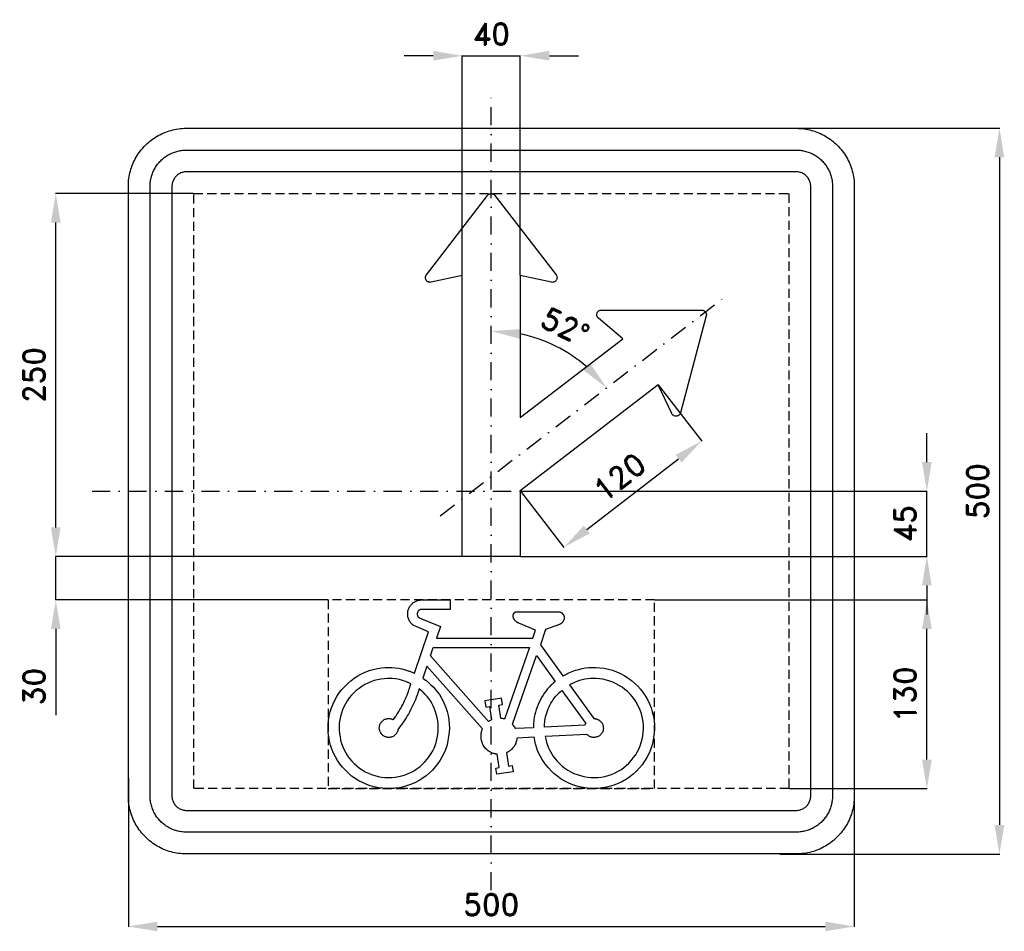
# Model space of a CAD drawing. Header units: millimetres. Extents: x -325 to 353, y -303 to 325.
import ezdxf

# ---------------------------------------------------------------- set-up
doc = ezdxf.new("R2010")
doc.units = ezdxf.units.MM
doc.header["$LTSCALE"] = 5
doc.linetypes.add('ČERCHOVANÁX2', pattern=[2, 1, -0.5, 0, -0.5])
doc.linetypes.add('ČÁRKOVANÁX2', pattern=[1.5, 1, -0.5])
doc.layers.add('Kóty', color=2, linetype='Continuous')
doc.layers.add('Značka', color=7, linetype='Continuous')
doc.styles.get("Standard").update_dxf_attribs({"font": 'romand.shx', "height": 15})
doc.dimstyles.get("Standard").update_dxf_attribs({"dimtxt": 15, "dimasz": 20, "dimexe": 0.18, "dimexo": 0.0625, "dimgap": 7.5, "dimtad": 1, "dimdec": 0, "dimzin": 0, "dimdsep": 46, "dimtxsty": 'Standard', "dimcen": 0.09, "dimadec": 0, "dimazin": 0, "dimtfac": 1, "dimtdec": 0, "dimtofl": 0, "dimtmove": 0, "dimatfit": 3, "dimfxl": 1, "dimtolj": 1, "dimtzin": 0, "dimarcsym": 0})

# ---------------------------------------------------------------- blocks, each defined once
blk = doc.blocks.new('*D0')
at = {"layer": 'Defpoints', "color": 0, "transparency": 16777216}
for p in [(195.53, 250), (198.71, -250.07), (350, -250.07)]:
    blk.add_point(p, dxfattribs=at)
at = {"layer": 'Kóty', "color": 0, "lineweight": -2, "transparency": 16777216}
for p, q in [((195.59, 250), (350.18, 250)), ((350, 230), (350, -230.07)), ((198.77, -250.07), (350.18, -250.07))]:
    blk.add_line(p, q, dxfattribs=at)
at = {"layer": 'Kóty', "color": 0, "transparency": 16777216}
for points in [[(346.67, 230), (353.33, 230), (350, 250)], [(346.67, -230.07), (353.33, -230.07), (350, -250.07)]]:
    blk.add_solid(points, dxfattribs=at)
at = {"layer": 'Kóty', "color": 0, "transparency": 16777216, "insert": (335, -0.04), "char_height": 15, "attachment_point": 5, "rotation": 90}
blk.add_mtext('\\A1;500', dxfattribs=at)
blk = doc.blocks.new('*D1')
at = {"layer": 'Defpoints', "color": 0, "transparency": 16777216}
for p in [(112.4, -75), (300, -75), (205, -205)]:
    blk.add_point(p, dxfattribs=at)
at = {"layer": 'Kóty', "color": 0, "lineweight": -2, "transparency": 16777216}
for p, q in [((112.46, -75), (300.18, -75)), ((300, -185), (300, -95)), ((205.06, -205), (300.18, -205))]:
    blk.add_line(p, q, dxfattribs=at)
at = {"layer": 'Kóty', "color": 0, "transparency": 16777216}
for points in [[(296.67, -95), (303.33, -95), (300, -75)], [(296.67, -185), (303.33, -185), (300, -205)]]:
    blk.add_solid(points, dxfattribs=at)
at = {"layer": 'Kóty', "color": 0, "transparency": 16777216, "insert": (285, -140), "char_height": 15, "attachment_point": 5, "rotation": 90}
blk.add_mtext('\\A1;130', dxfattribs=at)
blk = doc.blocks.new('*D2')
at = {"layer": 'Defpoints', "color": 0, "transparency": 16777216}
for p in [(19.97, 0), (300, 0), (20.03, -45)]:
    blk.add_point(p, dxfattribs=at)
at = {"layer": 'Kóty', "color": 0, "lineweight": -2, "transparency": 16777216}
for p, q in [((300, 20), (300, 40)), ((20.03, 0), (300.18, 0)), ((20.09, -45), (300.18, -45)), ((300, -65), (300, -85))]:
    blk.add_line(p, q, dxfattribs=at)
at = {"layer": 'Kóty', "color": 0, "transparency": 16777216}
for points in [[(296.67, 20), (303.33, 20), (300, 0)], [(296.67, -65), (303.33, -65), (300, -45)]]:
    blk.add_solid(points, dxfattribs=at)
at = {"layer": 'Kóty', "color": 0, "transparency": 16777216, "insert": (285, -22.5), "char_height": 15, "attachment_point": 5, "rotation": 90}
blk.add_mtext('\\A1;45', dxfattribs=at)
blk = doc.blocks.new('*D3')
at = {"layer": 'Defpoints', "color": 0, "transparency": 16777216}
for p in [(-300, 205), (-205, 205), (-20.03, -45)]:
    blk.add_point(p, dxfattribs=at)
at = {"layer": 'Kóty', "color": 0, "lineweight": -2, "transparency": 16777216}
for p, q in [((-205.06, 205), (-300.18, 205)), ((-300, -25), (-300, 185)), ((-20.09, -45), (-300.18, -45))]:
    blk.add_line(p, q, dxfattribs=at)
at = {"layer": 'Kóty', "color": 0, "transparency": 16777216}
for points in [[(-303.33, 185), (-296.67, 185), (-300, 205)], [(-303.33, -25), (-296.67, -25), (-300, -45)]]:
    blk.add_solid(points, dxfattribs=at)
at = {"layer": 'Kóty', "color": 0, "transparency": 16777216, "insert": (-315, 80), "char_height": 15, "attachment_point": 5, "rotation": 90}
blk.add_mtext('\\A1;250', dxfattribs=at)
blk = doc.blocks.new('*D4')
at = {"layer": 'Defpoints', "color": 0, "transparency": 16777216}
for p in [(19.97, 300), (-20.03, 148.65), (19.97, 148.65)]:
    blk.add_point(p, dxfattribs=at)
at = {"layer": 'Kóty', "color": 0, "lineweight": -2, "transparency": 16777216}
for p, q in [((-40.03, 300), (-60.03, 300)), ((-20.03, 148.71), (-20.03, 300.18)), ((19.97, 148.71), (19.97, 300.18)), ((39.97, 300), (59.97, 300))]:
    blk.add_line(p, q, dxfattribs=at)
at = {"layer": 'Kóty', "color": 0, "transparency": 16777216}
for points in [[(-40.03, 303.33), (-40.03, 296.67), (-20.03, 300)], [(39.97, 303.33), (39.97, 296.67), (19.97, 300)]]:
    blk.add_solid(points, dxfattribs=at)
at = {"layer": 'Kóty', "color": 0, "transparency": 16777216, "insert": (-0.03, 315), "char_height": 15, "attachment_point": 5}
blk.add_mtext('\\A1;40', dxfattribs=at)
blk = doc.blocks.new('*D5')
at = {"layer": 'Defpoints', "color": 0, "transparency": 16777216}
for p in [(-20.09, -45), (-300, -75), (-112.37, -75)]:
    blk.add_point(p, dxfattribs=at)
at = {"layer": 'Kóty', "color": 0, "lineweight": -2, "transparency": 16777216}
for p, q in [((-300, -25), (-300, -5)), ((-20.16, -45), (-300.18, -45)), ((-112.44, -75), (-300.18, -75)), ((-300, -95), (-300, -154.29))]:
    blk.add_line(p, q, dxfattribs=at)
at = {"layer": 'Kóty', "color": 0, "transparency": 16777216}
for points in [[(-303.33, -25), (-296.67, -25), (-300, -45)], [(-303.33, -95), (-296.67, -95), (-300, -75)]]:
    blk.add_solid(points, dxfattribs=at)
at = {"layer": 'Kóty', "color": 0, "transparency": 16777216, "insert": (-315, -134.64), "char_height": 15, "attachment_point": 5, "rotation": 90}
blk.add_mtext('\\A1;30', dxfattribs=at)
blk = doc.blocks.new('*D6')
at = {"layer": 'Defpoints', "color": 0, "transparency": 16777216}
for p in [(0, 275), (163.37, 135.69), (57.41, 92.19), (-35.24, -17.01), (0, -275)]:
    blk.add_point(p, dxfattribs=at)
at = {"layer": 'Kóty', "color": 0, "lineweight": -2, "transparency": 16777216}
blk.add_arc((0, 10.08), 100.19, 49.01237, 78.54387, dxfattribs=at)
at = {"layer": 'Kóty', "color": 0, "transparency": 16777216}
for points in [[(19.57, 104.96), (20.23, 111.6), (0, 110.28)], [(68.14, 88), (63.29, 83.43), (79.43, 71.16)]]:
    blk.add_solid(points, dxfattribs=at)
at = {"layer": 'Kóty', "color": 0, "transparency": 16777216, "insert": (50.9, 113.42), "char_height": 15, "attachment_point": 5, "rotation": 333.77812}
blk.add_mtext('\\A1;52°', dxfattribs=at)
blk = doc.blocks.new('*D7')
at = {"layer": 'Defpoints', "color": 0, "transparency": 16777216}
for p in [(114.97, 73.28), (144.86, 34.56), (20.03, 0)]:
    blk.add_point(p, dxfattribs=at)
at = {"layer": 'Kóty', "color": 0, "lineweight": -2, "transparency": 16777216}
for p, q in [((115.01, 73.23), (144.97, 34.42)), ((65.75, -26.5), (129.03, 22.34)), ((20.07, -0.05), (50.03, -38.87))]:
    blk.add_line(p, q, dxfattribs=at)
at = {"layer": 'Kóty', "color": 0, "transparency": 16777216}
for points in [[(126.99, 24.98), (131.07, 19.7), (144.86, 34.56)], [(63.72, -23.86), (67.79, -29.14), (49.92, -38.72)]]:
    blk.add_solid(points, dxfattribs=at)
at = {"layer": 'Kóty', "color": 0, "transparency": 16777216, "insert": (88.23, 9.79), "char_height": 15, "attachment_point": 5, "rotation": 37.66531}
blk.add_mtext('\\A1;120', dxfattribs=at)
blk = doc.blocks.new('*D8')
at = {"layer": 'Defpoints', "color": 0, "transparency": 16777216}
for p in [(-250, -197.58), (250, -197.58), (250, -300)]:
    blk.add_point(p, dxfattribs=at)
at = {"layer": 'Kóty', "color": 0, "lineweight": -2, "transparency": 16777216}
for p, q in [((-250, -197.65), (-250, -300.18)), ((250, -197.65), (250, -300.18)), ((-230, -300), (230, -300))]:
    blk.add_line(p, q, dxfattribs=at)
at = {"layer": 'Kóty', "color": 0, "transparency": 16777216}
for points in [[(-230, -296.67), (-230, -303.33), (-250, -300)], [(230, -296.67), (230, -303.33), (250, -300)]]:
    blk.add_solid(points, dxfattribs=at)
at = {"layer": 'Kóty', "color": 0, "transparency": 16777216, "insert": (0, -285), "char_height": 15, "attachment_point": 5}
blk.add_mtext('\\A1;500', dxfattribs=at)

msp = doc.modelspace()

# ---------------------------------------------------------------- linework, layer by layer
at = {"color": 5}
for points in [[(46.6, -83.13), (46.8, -83.18), (47, -83.22), (47, -83.23), (47.1, -83.25), (47.2, -83.29), (47.4, -83.35), (47.6, -83.42), (47.8, -83.51), (48, -83.6), (48.1, -83.71), (48.3, -83.82), (48.5, -83.94), (48.7, -84.11), (48.9, -84.28), (49.1, -84.46), (49.2, -84.65), (49.4, -84.86), (49.5, -85.07), (49.7, -85.3), (49.8, -85.53), (49.9, -85.76), (50, -86), (50.1, -86.25), (50.1, -86.5), (50.2, -86.76), (50.2, -87.01), (50.2, -87.27), (50.2, -87.53), (50.2, -87.88), (50.1, -88.23), (50, -88.57), (49.9, -88.9), (49.8, -89.23), (49.6, -89.55), (49.4, -89.85), (49.2, -90.13), (49, -90.36), (48.9, -90.58), (48.7, -90.78), (48.4, -90.97), (48.2, -91.15), (48, -91.31), (47.8, -91.42), (47.6, -91.53), (47.6, -91.56), (47.5, -91.58), (47.2, -91.7), (47, -91.81), (37.4, -95.46), (33.8, -105.86), (49.3, -127.4), (49.4, -127.34), (49.5, -127.28), (50, -127.06), (50.4, -126.83), (50.9, -126.55), (51.4, -126.28), (51.9, -126), (52.5, -125.73), (53, -125.47), (53.5, -125.22), (55.7, -124.28), (57.9, -123.48), (60.2, -122.81), (62.5, -122.28), (64.8, -121.88), (67.1, -121.63), (69.5, -121.52, -0.011286), (71.9, -121.55), (74.8, -121.71), (77.8, -122.07), (80.7, -122.64), (83.5, -123.46), (86.3, -124.46), (89, -125.69), (91.6, -127.11), (94.1, -128.71), (96.5, -130.43), (98.7, -132.31), (100.9, -134.35), (102.8, -136.57), (104.6, -138.91), (106.3, -141.38), (107.7, -143.97), (108.9, -146.65), (110, -149.39), (110.9, -152.2), (111.6, -155.07), (112.1, -157.99), (112.4, -160.94), (112.4, -163.89), (112.2, -166.84), (111.8, -169.77), (111.3, -172.67), (110.6, -175.53), (109.6, -178.33), (108.4, -181.04), (107.1, -183.67), (105.5, -186.18), (103.8, -188.57), (101.9, -190.84), (99.9, -193), (97.7, -195.02), (95.4, -196.87), (93, -198.53), (90.4, -200.02), (87.8, -201.31), (85, -202.39), (82.2, -203.28), (79.3, -204.03), (76.4, -204.57), (73.5, -204.9), (70.5, -204.99, -0.019027), (67.6, -204.88), (64.7, -204.54), (61.8, -203.98), (58.9, -203.22), (56.1, -202.31), (53.4, -201.21), (50.7, -199.91), (48.2, -198.41), (45.7, -196.73), (43.4, -194.86), (41.3, -192.84), (39.3, -190.67), (37.7, -188.86), (36.3, -186.97), (35, -184.99), (33.8, -182.93), (32.7, -180.83), (31.8, -178.66), (31.1, -176.43), (30.4, -174.16), (30.3, -173.59), (30.2, -173.01), (30, -172.55), (29.9, -172.09), (29.9, -171.98), (29.9, -171.86), (29.5, -169.54), (17.7, -170.13), (17.6, -170.78), (17.5, -171.43), (17.5, -171.55), (17.5, -171.68), (17.4, -172.19), (17.2, -172.69), (17, -173.31), (16.8, -173.92), (16.5, -174.51), (16.2, -175.09), (15.8, -175.65), (15.5, -176.2), (15.1, -176.73), (14.6, -177.24), (14.2, -177.73), (13.7, -178.19), (13.2, -178.61), (12.7, -179.01), (12.3, -179.3), (11.8, -179.57), (11.7, -179.64), (11.6, -179.7), (11, -180.01), (10.4, -180.3), (11.9, -189.44), (14.3, -189.06), (15, -193.33), (3.8, -195.14), (3.1, -190.86), (5.5, -190.47), (4, -181.33), (3.4, -181.25), (2.9, -181.16), (2.7, -181.13), (2.6, -181.11), (2.2, -181), (1.7, -180.88), (1.2, -180.7), (0.6, -180.49), (0.1, -180.26), (-0.5, -179.99), (-1, -179.7), (-1.5, -179.39), (-2.1, -178.97), (-2.7, -178.53), (-3.2, -178.04), (-3.7, -177.52), (-4.2, -176.97), (-4.7, -176.4), (-5.1, -175.79), (-5.5, -175.16), (-5.8, -174.51), (-6.1, -173.85), (-6.4, -173.17), (-6.6, -172.47), (-6.8, -171.76), (-7, -171.03), (-7.1, -170.31), (-7.1, -169.57), (-7.1, -168.98), (-7.1, -168.39), (-7.1, -167.8), (-7, -167.21), (-6.9, -166.63), (-6.8, -166.06), (-6.7, -165.61), (-6.5, -165.16), (-6.5, -165.05), (-6.5, -164.94), (-6.3, -164.39), (-6, -163.85), (-44.4, -120.54), (-47.2, -128.79), (-45.3, -130.18), (-45.2, -130.25), (-45.1, -130.32), (-44.8, -130.6), (-44.4, -130.89), (-44, -131.25), (-43.5, -131.62), (-41.8, -133.15), (-40.1, -134.78), (-38.6, -136.51), (-37.2, -138.33), (-35.8, -140.24), (-34.6, -142.23), (-33.5, -144.28), (-32.5, -146.4), (-31.4, -149.08), (-30.5, -151.83), (-29.8, -154.65), (-29.3, -157.51), (-29, -160.4), (-28.9, -163.31), (-29, -166.21), (-29.4, -169.09), (-29.9, -171.96), (-30.5, -174.79), (-31.4, -177.56), (-32.5, -180.25), (-33.8, -182.86), (-35.2, -185.37), (-36.9, -187.75), (-38.7, -190.03), (-40.6, -192.21), (-42.7, -194.25), (-44.9, -196.13), (-47.2, -197.84), (-49.7, -199.39), (-52.3, -200.74), (-54.9, -201.9), (-57.7, -202.88), (-60.5, -203.71), (-63.3, -204.35), (-66.2, -204.79), (-69.1, -204.99), (-72, -205.01), (-74.9, -204.8), (-77.7, -204.37), (-80.6, -203.76), (-83.4, -202.99), (-86.1, -202.04), (-88.8, -200.9), (-91.3, -199.54), (-93.8, -198.02), (-96.2, -196.31), (-98.4, -194.43), (-100.5, -192.4), (-102.4, -190.28), (-104.3, -188.02), (-105.9, -185.63), (-107.4, -183.12), (-108.7, -180.52), (-109.8, -177.83), (-110.7, -175.07), (-111.4, -172.25), (-111.9, -169.4), (-112.3, -166.52), (-112.4, -163.62), (-112.3, -160.71), (-112.1, -157.82), (-111.6, -154.96), (-110.9, -152.14), (-110, -149.38), (-108.9, -146.66), (-107.7, -144.03), (-106.3, -141.49), (-104.7, -139.06), (-102.9, -136.75), (-101, -134.59), (-98.9, -132.57), (-96.7, -130.7), (-94.4, -128.95), (-92, -127.36), (-89.4, -125.95), (-86.8, -124.75), (-84.1, -123.71), (-81.3, -122.9), (-78.4, -122.28), (-75.6, -121.86), (-73.2, -121.61), (-70.9, -121.49, -0.01678), (-68.6, -121.51), (-66.2, -121.69), (-63.9, -121.99), (-61.7, -122.44), (-59.4, -123.05), (-57.2, -123.78), (-56.7, -123.98), (-56.2, -124.18), (-55.6, -124.39), (-55.1, -124.61), (-54.5, -124.83), (-54, -125.06), (-53.6, -125.24), (-53.2, -125.42), (-53, -125.47), (-52.9, -125.52), (-43.2, -96.95), (-53, -92.94), (-53.4, -92.67), (-53.8, -92.39), (-53.9, -92.33), (-54, -92.27), (-54.3, -92.03), (-54.5, -91.78), (-54.9, -91.44), (-55.2, -91.09), (-55.5, -90.72), (-55.8, -90.33), (-56.1, -89.93), (-56.3, -89.52), (-56.6, -88.99), (-56.9, -88.45), (-57.1, -87.89), (-57.3, -87.32), (-57.4, -86.74), (-57.5, -86.15), (-57.6, -85.55), (-57.6, -84.95), (-57.6, -84.35), (-57.6, -83.76), (-57.5, -83.16), (-57.4, -82.57), (-57.2, -81.99), (-57.1, -81.42), (-56.8, -80.87), (-56.6, -80.32), (-56.3, -79.79), (-56, -79.28), (-55.6, -78.79), (-55.3, -78.33), (-54.9, -77.88), (-54.4, -77.47), (-54, -77.08), (-53.5, -76.72), (-53.1, -76.45), (-52.7, -76.19), (-52.3, -75.96), (-51.8, -75.75), (-51.4, -75.56), (-50.9, -75.41), (-50.5, -75.27), (-50, -75.17), (-49.9, -75.14), (-49.8, -75.12), (-49.7, -75.1), (-49.5, -75.08), (-49.4, -75.06), (-49.3, -75.04), (-49.2, -75.02), (-49.1, -75.01), (-49.1, -75), (-49.1, -75), (-28.4, -75), (-28.4, -81.5), (-48.2, -81.5), (-48.3, -81.52), (-48.3, -81.52), (-48.3, -81.52), (-48.4, -81.52), (-48.4, -81.53), (-48.4, -81.54), (-48.5, -81.54), (-48.6, -81.58), (-48.8, -81.62), (-48.9, -81.66), (-49.1, -81.72), (-49.2, -81.78), (-49.3, -81.85), (-49.5, -81.93), (-49.6, -82.01), (-49.8, -82.12), (-49.9, -82.24), (-50.1, -82.37), (-50.2, -82.51), (-50.3, -82.65), (-50.4, -82.81), (-50.6, -82.97), (-50.6, -83.14), (-50.7, -83.31), (-50.8, -83.49), (-50.9, -83.67), (-50.9, -83.86), (-51, -84.05), (-51, -84.24), (-51, -84.43), (-51, -84.63), (-51, -84.82), (-51, -85.01), (-51, -85.2), (-51, -85.39), (-50.9, -85.58), (-50.9, -85.77), (-50.8, -85.95), (-50.7, -86.12), (-50.6, -86.26), (-50.5, -86.39), (-50.5, -86.53), (-50.4, -86.65), (-50.3, -86.77), (-50.2, -86.88), (-50.1, -86.97), (-50, -87.05), (-50, -87.07), (-49.9, -87.09), (-49.8, -87.19), (-49.7, -87.28), (-35.1, -93.25), (-37.8, -101.25), (28.5, -101.25), (30.4, -95.74), (18.9, -90.99), (18.7, -90.87), (18.4, -90.74), (18.4, -90.71), (18.3, -90.68), (18.1, -90.57), (17.9, -90.44), (17.7, -90.28), (17.4, -90.11), (17.2, -89.92), (17, -89.72), (16.8, -89.52), (16.5, -89.3), (16.3, -89.03), (16.1, -88.74), (15.8, -88.44), (15.6, -88.12), (15.5, -87.8), (15.3, -87.46), (15.2, -87.11), (15.1, -86.75), (15.1, -86.56), (15, -86.36), (15, -86.16), (15, -85.96), (15, -85.76), (15, -85.56), (15, -85.36), (15.1, -85.16), (15.1, -84.97), (15.2, -84.78), (15.3, -84.6), (15.4, -84.43), (15.5, -84.26), (15.6, -84.1), (15.8, -83.95), (15.9, -83.81), (16, -83.71), (16.2, -83.61), (16.3, -83.52), (16.4, -83.43), (16.6, -83.36), (16.7, -83.3), (16.9, -83.25), (17, -83.2), (17.1, -83.19), (17.1, -83.18), (17.2, -83.17), (17.2, -83.16), (17.2, -83.16), (17.3, -83.15), (17.3, -83.14), (17.3, -83.14), (17.3, -83.13), (17.4, -83.13), (46.6, -83.13)], [(-64.2, -163.93), (-64.3, -164.29), (-64.3, -164.66), (-64.3, -164.73), (-64.4, -164.8), (-64.4, -165.08), (-64.5, -165.36), (-64.6, -165.71), (-64.8, -166.04), (-65, -166.38), (-65.2, -166.69), (-65.4, -167), (-65.6, -167.29), (-65.9, -167.64), (-66.2, -167.98), (-66.6, -168.28), (-66.9, -168.56), (-67.3, -168.81), (-67.7, -169.03), (-68.1, -169.22), (-68.6, -169.38), (-69, -169.51), (-69.5, -169.62), (-69.9, -169.69), (-70.4, -169.73), (-70.8, -169.73), (-71.3, -169.7), (-71.8, -169.63), (-72.2, -169.53), (-72.7, -169.41), (-73.1, -169.25), (-73.5, -169.07), (-73.9, -168.85), (-74.3, -168.6), (-74.7, -168.33), (-75, -168.03), (-75.4, -167.7), (-75.7, -167.36), (-76, -166.99), (-76.2, -166.61), (-76.4, -166.21), (-76.6, -165.79), (-76.8, -165.36), (-76.9, -164.91), (-77, -164.46), (-77.1, -164.01), (-77.2, -163.55), (-77.2, -163.09), (-77.1, -162.63), (-77.1, -162.17), (-77, -161.72), (-76.9, -161.27), (-76.7, -160.84), (-76.5, -160.41), (-76.3, -160), (-76.1, -159.61), (-75.8, -159.23), (-75.5, -158.88), (-75.2, -158.55), (-74.8, -158.24), (-74.5, -157.96), (-74.1, -157.7), (-73.7, -157.47), (-73.3, -157.26), (-72.8, -157.09), (-72.4, -156.95), (-72, -156.85), (-71.5, -156.78), (-71, -156.74), (-70.7, -156.72), (-70.3, -156.72), (-69.9, -156.75), (-69.6, -156.8), (-69.2, -156.87), (-68.8, -156.97), (-68.6, -157.06), (-68.3, -157.17), (-68.2, -157.2), (-68.2, -157.23), (-67.8, -157.38), (-67.5, -157.55), (-66.7, -156.42), (-65.9, -155.29), (-65.7, -155.06), (-65.6, -154.83), (-65, -153.91), (-64.4, -152.97), (-63.6, -151.79), (-62.9, -150.6), (-62.2, -149.4), (-61.6, -148.18), (-60.9, -146.94), (-60.3, -145.7), (-59.7, -144.45), (-59.1, -143.19), (-58.6, -141.92), (-58, -140.63), (-57.5, -139.34), (-57.1, -138.04), (-56.7, -136.99), (-56.4, -135.93), (-56.3, -135.67), (-56.2, -135.41), (-55.8, -134.08), (-55.4, -132.75), (-55.5, -132.71), (-55.6, -132.67), (-55.9, -132.51), (-56.3, -132.35), (-56.7, -132.16), (-57.1, -131.97), (-57.6, -131.78), (-58, -131.6), (-58.4, -131.42), (-58.9, -131.25), (-60.6, -130.62), (-62.5, -130.11), (-64.3, -129.69), (-66.1, -129.39), (-68, -129.19), (-69.9, -129.11, 0.015435), (-71.8, -129.15), (-73.7, -129.28), (-76.1, -129.55), (-78.4, -129.97), (-80.7, -130.57), (-82.9, -131.34), (-85.1, -132.26), (-87.2, -133.34), (-89.2, -134.58), (-91.1, -135.95), (-93, -137.42), (-94.7, -139), (-96.3, -140.7), (-97.8, -142.53), (-99.2, -144.46), (-100.4, -146.48), (-101.5, -148.59), (-102.4, -150.77), (-103.2, -152.99), (-103.9, -155.25), (-104.4, -157.56), (-104.7, -159.9), (-104.8, -162.26), (-104.8, -164.62), (-104.6, -166.97), (-104.2, -169.31), (-103.8, -171.62), (-103.1, -173.89), (-102.3, -176.12), (-101.4, -178.27), (-100.2, -180.36), (-99, -182.35), (-97.6, -184.24), (-96, -186.04), (-94.4, -187.76), (-92.7, -189.36), (-90.8, -190.83), (-88.9, -192.16), (-86.9, -193.35), (-84.7, -194.38), (-82.5, -195.26), (-80.3, -195.98), (-78, -196.59), (-75.7, -197.04), (-73.3, -197.33), (-71, -197.43, 0.018574), (-68.6, -197.37), (-66.3, -197.13), (-64, -196.73), (-61.7, -196.16), (-59.4, -195.48), (-57.2, -194.65), (-55, -193.66), (-53, -192.51), (-51, -191.22), (-49.1, -189.78), (-47.4, -188.21), (-45.7, -186.53), (-44.1, -184.76), (-42.7, -182.89), (-41.4, -180.92), (-40.3, -178.86), (-39.2, -176.72), (-38.4, -174.52), (-37.7, -172.26), (-37.2, -169.95), (-36.8, -167.63), (-36.6, -165.28), (-36.5, -162.93), (-36.6, -160.57), (-36.9, -158.22), (-37.3, -155.9), (-37.9, -153.62), (-38.7, -151.38), (-39.4, -149.61), (-40.1, -147.88), (-41, -146.2), (-42, -144.57), (-43.1, -143.02), (-44.2, -141.55), (-45.5, -140.15), (-46.8, -138.83), (-47.2, -138.51), (-47.5, -138.19), (-47.8, -137.94), (-48.1, -137.69), (-48.2, -137.63), (-48.2, -137.57), (-49.7, -136.35), (-50.2, -137.85), (-50.7, -139.33), (-50.8, -139.63), (-50.9, -139.93), (-51.3, -141.11), (-51.7, -142.28), (-52.3, -143.74), (-52.9, -145.18), (-53.5, -146.61), (-54.2, -148.03), (-54.9, -149.44), (-55.6, -150.83), (-56.4, -152.22), (-57.1, -153.59), (-57.9, -154.94), (-58.7, -156.28), (-59.6, -157.6), (-60.5, -158.9), (-61.2, -159.93), (-61.9, -160.94), (-62.1, -161.19), (-62.3, -161.44), (-63.2, -162.69), (-64.2, -163.93)], [(70.5, -156.76), (70.9, -156.77), (70.9, -156.77), (70.9, -156.77), (71, -156.77), (71.1, -156.78), (71.2, -156.78), (71.3, -156.79), (71.6, -156.83), (72, -156.89), (72.4, -156.98), (72.7, -157.08), (73.1, -157.21), (73.4, -157.36), (73.7, -157.53), (74.1, -157.72), (74.4, -157.97), (74.8, -158.24), (75.2, -158.55), (75.5, -158.88), (75.8, -159.23), (76.1, -159.6), (76.3, -160), (76.5, -160.41), (76.7, -160.83), (76.9, -161.26), (77, -161.7), (77.1, -162.16), (77.1, -162.62), (77.2, -163.08), (77.2, -163.54), (77.1, -164), (77.1, -164.45), (77, -164.91), (76.8, -165.35), (76.7, -165.78), (76.5, -166.2), (76.2, -166.6), (76, -166.99), (75.7, -167.35), (75.4, -167.7), (75.1, -168.03), (74.7, -168.34), (74.4, -168.61), (74, -168.86), (73.6, -169.08), (73.1, -169.27), (72.7, -169.42), (72.3, -169.56), (71.8, -169.66), (71.4, -169.73), (70.9, -169.76), (70.4, -169.76), (70, -169.73), (69.5, -169.66), (69.1, -169.56), (68.7, -169.46), (68.4, -169.35), (68, -169.21), (67.7, -169.05), (67.4, -168.88), (67.1, -168.68), (66.8, -168.51), (66.6, -168.32), (66.5, -168.27), (66.5, -168.22), (66.2, -167.97), (65.9, -167.72), (37.1, -169.16), (37.5, -171.03), (38, -172.89), (38.1, -173.26), (38.2, -173.62), (38.6, -175.07), (39.2, -176.5), (40, -178.24), (40.9, -179.94), (41.9, -181.59), (42.9, -183.17), (44.1, -184.69), (45.4, -186.14), (47.1, -187.88), (48.8, -189.5), (50.7, -190.98), (52.7, -192.31), (54.8, -193.5), (56.9, -194.52), (59.2, -195.37), (61.5, -196.07), (63.8, -196.66), (66.2, -197.09), (68.5, -197.34), (70.9, -197.4), (73.3, -197.3), (75.7, -197.01), (78.1, -196.54), (80.4, -195.92), (82.7, -195.17), (84.9, -194.28), (87, -193.22), (89.1, -191.99), (91.1, -190.63), (92.9, -189.12), (94.7, -187.48), (96.3, -185.72), (97.8, -183.87), (99.2, -181.93), (100.5, -179.89), (101.6, -177.75), (102.5, -175.55), (103.3, -173.28), (103.9, -170.96), (104.3, -168.6), (104.7, -166.23), (104.8, -163.84), (104.8, -161.44), (104.6, -159.05), (104.2, -156.68), (103.7, -154.35), (102.9, -152.07), (102, -149.84), (101, -147.66), (99.9, -145.55), (98.6, -143.53), (97.1, -141.62), (95.6, -139.82), (93.9, -138.14), (92, -136.6), (90.1, -135.18), (88.1, -133.87), (86, -132.7), (83.8, -131.69), (81.6, -130.85), (79.3, -130.16), (76.9, -129.66), (74.6, -129.32), (72.2, -129.14), (70.2, -129.08, 0.015513), (68.3, -129.13), (66.4, -129.29), (64.5, -129.58), (62.6, -129.97), (60.8, -130.49), (59, -131.12), (57.2, -131.87), (56.8, -132.07), (56.4, -132.27), (55.9, -132.48), (55.5, -132.69), (55.1, -132.91), (54.6, -133.13), (54.3, -133.3), (54, -133.48), (53.9, -133.53), (53.8, -133.57), (70.5, -156.76)]]:
    msp.add_lwpolyline(points, format="xyb", dxfattribs=at)
for points in [[(-1.3, -148.45), (0.2, -157.59), (0.1, -157.64), (0, -157.69), (-0.4, -157.9), (-0.8, -158.13), (-1.3, -158.38), (-1.7, -158.63), (-1.8, -158.7), (-1.9, -158.77), (-42, -113.46), (-40, -107.74), (26.2, -107.74), (9, -157.06), (8.9, -157.03), (8.8, -156.99), (8.3, -156.86), (7.8, -156.75), (7.4, -156.66), (7.3, -156.66), (7.3, -156.65), (7.2, -156.64), (7.1, -156.62), (7, -156.61), (6.9, -156.6), (6.9, -156.59), (6.9, -156.59), (6.7, -156.58), (6.6, -156.56), (5.2, -147.42), (7.6, -147.03), (6.9, -142.76), (-4.4, -144.56), (-3.7, -148.84), (-1.3, -148.45)], [(31.2, -113.34), (44, -131.15), (42.7, -132.35), (42.6, -132.41), (42.5, -132.48), (42.3, -132.72), (42, -132.97), (41.7, -133.28), (41.3, -133.59), (40.1, -134.89), (38.8, -136.24), (37.7, -137.65), (36.6, -139.11), (35.6, -140.62), (34.6, -142.19), (33.8, -143.79), (33, -145.43), (32.2, -147.09), (31.5, -148.79), (30.9, -150.51), (30.4, -152.26), (29.9, -154.03), (29.6, -155.81), (29.3, -157.25), (29.2, -158.7), (29.2, -159.06), (29.1, -159.42), (29, -161.24), (29, -163.06), (16.6, -163.68), (16.5, -163.52), (16.5, -163.36), (16.1, -162.73), (15.7, -162.12), (15.3, -161.53), (14.9, -160.97), (14.8, -160.84), (14.7, -160.7), (31.2, -113.34)], [(65, -160.14), (64.9, -160.19), (64.9, -160.25), (64.8, -160.47), (64.7, -160.7), (64.6, -160.93), (64.5, -161.16), (64.5, -161.22), (64.5, -161.28), (36.6, -162.68), (36.6, -161.24), (36.7, -159.8), (36.8, -159.51), (36.8, -159.22), (36.9, -158.08), (37.1, -156.94), (37.4, -155.53), (37.8, -154.13), (38.2, -152.75), (38.7, -151.38), (39.2, -150.04), (39.8, -148.71), (40.4, -147.41), (41.1, -146.12), (41.8, -144.88), (42.6, -143.67), (43.5, -142.5), (44.4, -141.38), (45.4, -140.31), (46.4, -139.28), (46.6, -139.03), (46.9, -138.77), (47.1, -138.57), (47.3, -138.38), (47.4, -138.33), (47.4, -138.28), (48.5, -137.31), (65, -160.14)]]:
    msp.add_lwpolyline(points, dxfattribs=at)
at = {"layer": 'Kóty'}
for points in [[(-20.03, 300), (19.97, 300)], [(300, -45), (300, 0)], [(-300, -75), (-300, -45)]]:
    msp.add_lwpolyline(points, dxfattribs=at)
at = {"layer": 'Značka', "color": 6, "linetype": 'ČERCHOVANÁX2', "ltscale": 2.5}
for points in [[(0, -275), (0, 275)], [(-35.24, -17.01), (163.37, 135.69)], [(-275, 0), (275, 0)]]:
    msp.add_lwpolyline(points, dxfattribs=at)
at = {"layer": 'Značka', "color": 5}
for points in [[(-210, -250), (-210.16, -250), (-210.31, -250, -0.032179), (-215.48, -249.64, -0.035442), (-220.56, -248.58, -0.036268), (-225.46, -246.92, -0.034421), (-230.09, -244.59, -0.033722), (-234.4, -241.71, -0.034086), (-238.28, -238.28, -0.034211), (-241.72, -234.4, -0.03423), (-244.59, -230.09, -0.034043), (-246.91, -225.46, -0.033412), (-248.58, -220.56, -0.034128), (-249.65, -215.48, -0.036744), (-250, -210.31), (-250, -210.16), (-250, -210), (-250, 210), (-250, 210.16), (-250, 210.31, -0.032179), (-249.64, 215.48, -0.035444), (-248.58, 220.55, -0.036261), (-246.92, 225.46, -0.03442), (-244.59, 230.09, -0.033724), (-241.71, 234.4, -0.034085), (-238.28, 238.28, -0.034204), (-234.4, 241.72, -0.034232), (-230.09, 244.59, -0.034048), (-225.46, 246.91, -0.033416), (-220.56, 248.58, -0.034129), (-215.48, 249.65, -0.036753), (-210.31, 250), (-210.16, 250), (-210, 250), (210, 250), (210.16, 250), (210.31, 250, -0.032191), (215.48, 249.64, -0.03544), (220.55, 248.58, -0.03627), (225.46, 246.92, -0.034436), (230.09, 244.59, -0.033725), (234.4, 241.71, -0.034081), (238.28, 238.28, -0.034198), (241.72, 234.4, -0.034229), (244.59, 230.09, -0.034034), (246.91, 225.46, -0.033402), (248.58, 220.55, -0.034131), (249.65, 215.48, -0.03674), (250, 210.31), (250, 210.16), (250, 210), (250, -210), (250, -210.16), (250, -210.31, -0.032179), (249.64, -215.48, -0.035442), (248.58, -220.56, -0.03626), (246.92, -225.46, -0.034424), (244.59, -230.09, -0.033722), (241.71, -234.4, -0.034097), (238.28, -238.28, -0.034218), (234.4, -241.72, -0.034238), (230.09, -244.59, -0.034053), (225.46, -246.91, -0.033415), (220.55, -248.58, -0.034126), (215.48, -249.65, -0.036746), (210.31, -250), (210.16, -250), (210, -250), (-210, -250)], [(-210, -235), (-210.1, -235), (-210.2, -235, -0.032182), (-213.43, -234.77, -0.035441), (-216.6, -234.11, -0.036267), (-219.66, -233.08, -0.034424), (-222.56, -231.62, -0.033722), (-225.25, -229.82, -0.034085), (-227.68, -227.68, -0.034211), (-229.82, -225.25, -0.034229), (-231.62, -222.56, -0.034045), (-233.07, -219.66, -0.033411), (-234.11, -216.6, -0.034126), (-234.78, -213.42, -0.036745), (-235, -210.2), (-235, -210.1), (-235, -210), (-235, 210), (-235, 210.1), (-235, 210.2, -0.032181), (-234.77, 213.42, -0.035444), (-234.11, 216.6, -0.036263), (-233.08, 219.66, -0.034429), (-231.62, 222.56, -0.033713), (-229.82, 225.25, -0.034084), (-227.68, 227.68, -0.034214), (-225.25, 229.82, -0.034227), (-222.56, 231.62, -0.034061), (-219.66, 233.07, -0.033408), (-216.6, 234.11, -0.034138), (-213.42, 234.78, -0.036755), (-210.2, 235), (-210.1, 235), (-210, 235), (210, 235), (210.1, 235), (210.2, 235, -0.032179), (213.42, 234.77, -0.035429), (216.6, 234.11, -0.036279), (219.66, 233.08, -0.034408), (222.56, 231.62, -0.033726), (225.25, 229.82, -0.034094), (227.68, 227.68, -0.034195), (229.82, 225.25, -0.034235), (231.62, 222.56, -0.034043), (233.07, 219.66, -0.033419), (234.11, 216.6, -0.034118), (234.78, 213.42, -0.036737), (235, 210.2), (235, 210.1), (235, 210), (235, -210), (235, -210.1), (235, -210.2, -0.032179), (234.77, -213.42, -0.035469), (234.11, -216.6, -0.036283), (233.08, -219.66, -0.034439), (231.62, -222.56, -0.033742), (229.82, -225.25, -0.034076), (227.68, -227.68, -0.034214), (225.25, -229.82, -0.034227), (222.56, -231.62, -0.034036), (219.66, -233.07, -0.033418), (216.6, -234.11, -0.034122), (213.42, -234.78, -0.036743), (210.2, -235), (210.1, -235), (210, -235), (-210, -235)], [(-210, -220), (210, -220), (210.04, -220), (210.08, -220, 0.03219), (211.37, -219.91, 0.035447), (212.64, -219.65, 0.036255), (213.87, -219.23, 0.034436), (215.02, -218.65, 0.033693), (216.1, -217.93, 0.034097), (217.07, -217.07, 0.03418), (217.93, -216.1, 0.034239), (218.65, -215.02, 0.034066), (219.23, -213.87, 0.033377), (219.65, -212.64, 0.034177), (219.91, -211.37, 0.036718), (220, -210.08), (220, -210.04), (220, -210), (220, 210), (220, 210.04), (220, 210.08, 0.032178), (219.91, 211.37, 0.035393), (219.65, 212.64, 0.036297), (219.23, 213.87, 0.034444), (218.65, 215.02, 0.033742), (217.93, 216.1, 0.034034), (217.07, 217.07, 0.034185), (216.1, 217.93, 0.03418), (215.02, 218.65, 0.034055), (213.87, 219.23, 0.033395), (212.64, 219.65, 0.034132), (211.37, 219.91, 0.036764), (210.08, 220), (210.04, 220), (210, 220), (-210, 220), (-210.04, 220), (-210.08, 220), (-211.37, 219.91), (-212.64, 219.65, 0.036239), (-213.87, 219.23, 0.03438), (-215.02, 218.65, 0.033693), (-216.1, 217.93, 0.034077), (-217.07, 217.07, 0.034202), (-217.93, 216.1, 0.034232), (-218.65, 215.02, 0.034054), (-219.23, 213.87, 0.03342), (-219.65, 212.64, 0.034124), (-219.91, 211.37, 0.036746), (-220, 210.08), (-220, 210.04), (-220, 210), (-220, -210), (-220, -210.04), (-220, -210.08, 0.032185), (-219.91, -211.37, 0.035443), (-219.65, -212.64, 0.036268), (-219.23, -213.87, 0.034425), (-218.65, -215.02, 0.033725), (-217.93, -216.1, 0.034081), (-217.07, -217.07, 0.034202), (-216.1, -217.93, 0.034232), (-215.02, -218.65, 0.034047), (-213.87, -219.23, 0.033416), (-212.64, -219.65, 0.034129), (-211.37, -219.91, 0.036753), (-210.08, -220), (-210.04, -220), (-210, -220)], [(19.97, -45), (-20.03, -45), (-20.03, 148.65), (-41.45, 143.94), (-41.6, 143.91, -0.009986), (-41.76, 143.88, -0.052061), (-42.38, 143.87, -0.052192), (-43, 143.98, -0.064974), (-43.72, 144.27, -0.064906), (-44.34, 144.74, -0.064728), (-44.84, 145.34, -0.06468), (-45.17, 146.05, -0.06434), (-45.33, 146.81, -0.063084), (-45.29, 147.59, -0.052238), (-45.14, 148.2, -0.057007), (-44.85, 148.76), (-44.77, 148.89), (-44.67, 149.01), (-2.57, 203.75), (-2.47, 203.86), (-2.38, 203.97, -0.048752), (-1.95, 204.37, -0.048795), (-1.45, 204.67, -0.060747), (-0.76, 204.92, -0.060974), (-0.03, 205, -0.060662), (0.69, 204.92, -0.059091), (1.38, 204.67, -0.048866), (1.89, 204.37, -0.05341), (2.32, 203.97), (2.41, 203.86), (2.51, 203.75), (44.61, 149.01), (44.7, 148.89), (44.79, 148.76, -0.052047), (45.07, 148.2, -0.052182), (45.23, 147.59, -0.064965), (45.27, 146.81, -0.064903), (45.11, 146.05, -0.064729), (44.78, 145.34, -0.064612), (44.28, 144.74, -0.064247), (43.66, 144.28, -0.063075), (42.94, 143.98, -0.052287), (42.32, 143.86, -0.056953), (41.7, 143.88), (41.54, 143.91), (41.39, 143.94), (19.97, 148.65), (19.97, 50.67)], [(19.97, 50.67), (90.58, 104.99), (73.79, 119.09), (73.67, 119.2, -0.009986), (73.56, 119.31, -0.052061), (73.16, 119.79, -0.052192), (72.88, 120.35, -0.064974), (72.67, 121.1, -0.064906), (72.66, 121.88, -0.064728), (72.83, 122.64, -0.06468), (73.19, 123.33, -0.06434), (73.7, 123.92, -0.063084), (74.34, 124.37, -0.052238), (74.92, 124.61, -0.057007), (75.53, 124.73), (75.69, 124.74), (75.84, 124.74), (144.9, 124.75), (145.05, 124.74), (145.2, 124.73, -0.048752), (145.77, 124.63, -0.048795), (146.32, 124.42, -0.060747), (146.93, 124.02, -0.060974), (147.44, 123.5, -0.060662), (147.82, 122.87, -0.059091), (148.04, 122.17, -0.048866), (148.11, 121.59, -0.05341), (148.06, 121.01), (148.03, 120.87), (148, 120.72), (130.28, 53.97), (130.24, 53.83), (130.19, 53.68, -0.052047), (129.92, 53.12, -0.052182), (129.54, 52.62, -0.064965), (128.94, 52.11, -0.064903), (128.24, 51.77, -0.064729), (127.48, 51.6, -0.064612), (126.7, 51.63, -0.064247), (125.95, 51.84, -0.063075), (125.27, 52.23, -0.052287), (124.8, 52.65, -0.056953), (124.44, 53.16), (124.37, 53.3), (124.29, 53.43), (114.97, 73.28), (19.97, 0.2)]]:
    msp.add_lwpolyline(points, format="xyb", dxfattribs=at)
at = {"layer": 'Značka', "color": 6, "linetype": 'ČÁRKOVANÁX2', "ltscale": 1.25}
msp.add_lwpolyline([(-205, -205), (-205, 205), (205, 205), (205, -205), (-205, -205)], dxfattribs=at)
at = {"layer": 'Značka', "color": 5}
msp.add_lwpolyline([(19.97, 0.2), (19.97, -45)], dxfattribs=at)
at = {"layer": 'Značka', "color": 6, "linetype": 'ČÁRKOVANÁX2', "ltscale": 1.25}
msp.add_lwpolyline([(-112.37, -205), (112.4, -205), (112.4, -75), (-112.37, -75)], close=True, dxfattribs=at)

# ---------------------------------------------------------------- dimensions: what is measured, and where the dimension line sits
at = {"layer": 'Kóty'}
for base, p1, p2, picture, middle in [((19.97, 300), (-20.03, 148.65), (19.97, 148.65), '*D4', (-0.03, 315)), ((250, -300), (-250, -197.58), (250, -197.58), '*D8', (0, -285))]:
    dim = msp.add_linear_dim(base=base, p1=p1, p2=p2, dimstyle='Standard', dxfattribs=at)
    dim.commit()
    dim.dimension.update_dxf_attribs({"geometry": picture, "text_midpoint": middle})
dim = msp.add_angular_dim_2l(base=(57.41, 92.19), line1=((0, -275), (0, 275)), line2=((-35.24, -17.01), (163.37, 135.69)), dimstyle='Standard', dxfattribs=at)
dim.commit()
dim.dimension.update_dxf_attribs({"geometry": '*D6', "text_midpoint": (50.9, 113.42)})
for base, p1, p2, picture, middle in [((350, -250.07), (195.53, 250), (198.71, -250.07), '*D0', (335, -0.04)), ((-300, 205), (-20.03, -45), (-205, 205), '*D3', (-315, 80)), ((300, 0), (20.03, -45), (19.97, 0), '*D2', (285, -22.5)), ((-300, -75), (-20.09, -45), (-112.37, -75), '*D5', (-315, -134.64)), ((300, -75), (205, -205), (112.4, -75), '*D1', (285, -140))]:
    dim = msp.add_linear_dim(base=base, p1=p1, p2=p2, angle=90, dimstyle='Standard', dxfattribs=at)
    dim.commit()
    dim.dimension.update_dxf_attribs({"geometry": picture, "text_midpoint": middle})
dim = msp.add_aligned_dim(p1=(20.03, 0), p2=(114.97, 73.28), distance=-48.92, dimstyle='Standard', dxfattribs=at)
dim.commit()
dim.dimension.update_dxf_attribs({"geometry": '*D7', "text_midpoint": (88.23, 9.79)})

doc.saveas('drawing.dxf')
